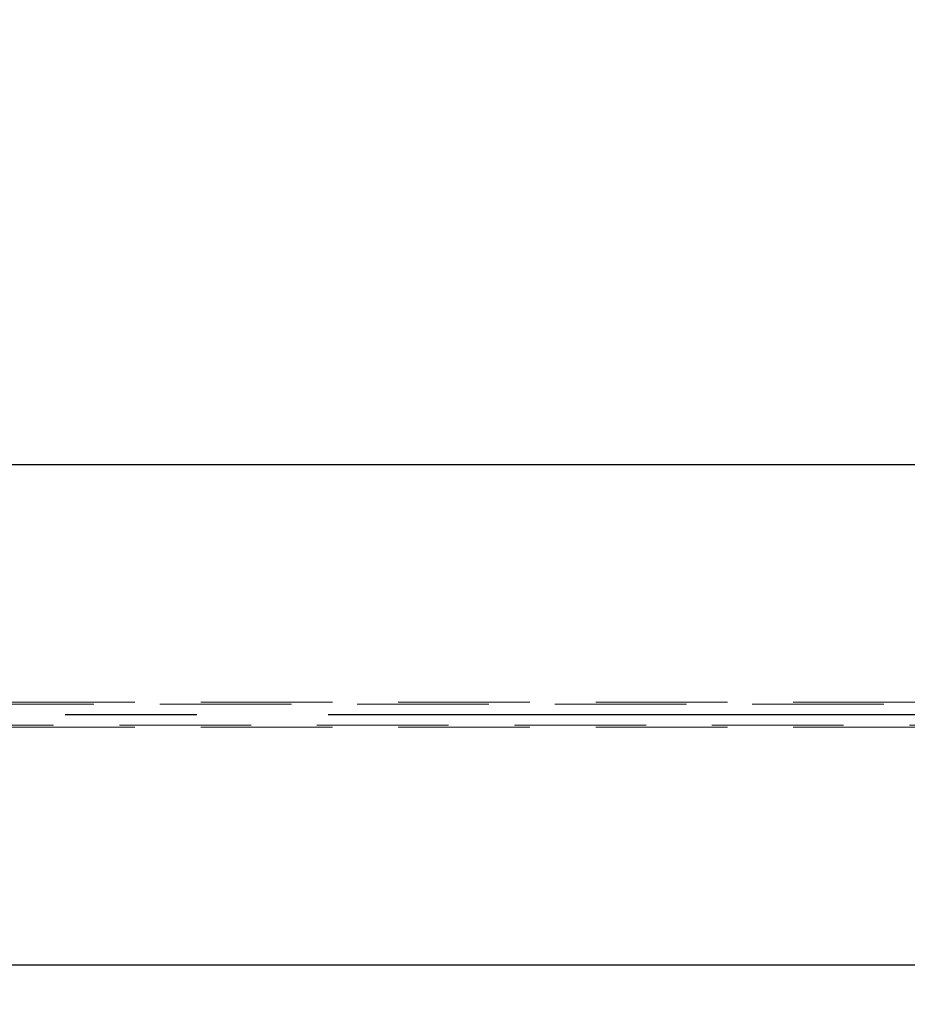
# Model space of a CAD drawing. Header units: millimetres. Extents: x 3536 to 4290, y 11030 to 11491.
# Tile 16 of 102: x 3603 to 3620, y 11075 to 11093. Entities that reach past the tile are written whole.
import ezdxf

# ---------------------------------------------------------------- set-up
doc = ezdxf.new("R2010")
doc.units = ezdxf.units.MM
doc.header["$LTSCALE"] = 10
doc.linetypes.add('HIDDEN', pattern=[0.375, 0.25, -0.125])
doc.linetypes.add('MITTE', pattern=[2, 1.25, -0.25, 0.25, -0.25])
doc.layers.get('Defpoints').update_dxf_attribs({"color": 1})
for name, color, linetype, lineweight in [('PS_DIM', 4, 'Continuous', 13), ('PS_Hidden', 2, 'HIDDEN', 9), ('PS_SOLID', 7, 'Continuous', 30)]:
    doc.layers.add(name, color=color, linetype=linetype, lineweight=lineweight)
doc.layers.add('PS_MID', color=5, linetype='MITTE')
doc.layers.add('PS_SHAPE', color=3, linetype='Continuous')
doc.styles.add('simplex', font='simplex.shx', dxfattribs={"width": 0.75})
doc.dimstyles.new('1_20_GŁ_DS1-LS20', dxfattribs={"dimtxt": 2, "dimasz": 2, "dimexe": 2, "dimexo": 5, "dimgap": 1, "dimtad": 1, "dimjust": 4, "dimdec": 0, "dimlfac": 20, "dimtxsty": 'simplex', "dimblk1": 'NONE', "dimsah": 1, "dimcen": 2, "dimclrd": 256, "dimclre": 256, "dimclrt": 4, "dimadec": 1, "dimazin": 0, "dimtfac": 1, "dimtdec": 0, "dimtmove": 2, "dimatfit": 3, "dimfxl": 1, "dimarcsym": 0})

# ---------------------------------------------------------------- blocks, each defined once
blk = doc.blocks.new('*D99')
at = {"layer": 'Defpoints', "color": 0, "transparency": 16777216}
for p in [(3766.685, 11097.831), (3591.021, 11075.287), (3766.685, 11074.537)]:
    blk.add_point(p, dxfattribs=at)
at = {"layer": 'PS_DIM', "lineweight": -2, "transparency": 16777216}
for p, q in [((3591.021, 11080.287), (3591.021, 11099.831)), ((3766.685, 11079.537), (3766.685, 11099.831)), ((3591.021, 11097.831), (3764.685, 11097.831))]:
    blk.add_line(p, q, dxfattribs=at)
at = {"layer": 'PS_DIM', "transparency": 16777216}
blk.add_solid([(3764.685, 11098.164), (3764.685, 11097.498), (3766.685, 11097.831)], dxfattribs=at)
at = {"layer": 'PS_DIM', "color": 4, "transparency": 16777216, "insert": (3764.665, 11094.168), "char_height": 2, "attachment_point": 5, "rotation": 90, "style": 'simplex'}
blk.add_mtext('4995', dxfattribs=at)
blk = doc.blocks.new('_None')
blk = doc.blocks.new('*X331')
at = {"layer": 'PS_Hidden', "color": 2, "linetype": 'HIDDEN'}
for p, q in [((3591.099, 11080.272), (3724.935, 11080.272)), ((3660.32, 11080.237), (3597.055, 11080.237)), ((3591.099, 11079.802), (3724.935, 11079.802)), ((3597.055, 11079.837), (3660.32, 11079.837))]:
    blk.add_line(p, q, dxfattribs=at)
at = {"layer": 'PS_MID', "color": 5, "linetype": 'MITTE'}
blk.add_line((3588.521, 11080.037), (3724.935, 11080.037), dxfattribs=at)
at = {"layer": 'PS_SOLID', "color": 7, "linetype": 'Continuous'}
for p, q in [((3591.021, 11084.787), (3724.935, 11084.787)), ((3591.021, 11075.287), (3724.935, 11075.287))]:
    blk.add_line(p, q, dxfattribs=at)

msp = doc.modelspace()

# ---------------------------------------------------------------- block references
at = {"layer": 'PS_SHAPE'}
msp.add_blockref('*X331', (0, 0), dxfattribs=at)

# ---------------------------------------------------------------- dimensions: what is measured, and where the dimension line sits
at = {"layer": 'PS_DIM'}
dim = msp.add_linear_dim(base=(3766.685, 11097.831), p1=(3591.021, 11075.287), p2=(3766.685, 11074.537), text='4995', dimstyle='1_20_GŁ_DS1-LS20', dxfattribs=at)
dim.commit()
dim.dimension.update_dxf_attribs({"geometry": '*D99', "text_midpoint": (3764.665, 11094.168), "dimtype": 128, "text_rotation": 90})

doc.saveas('drawing.dxf')
